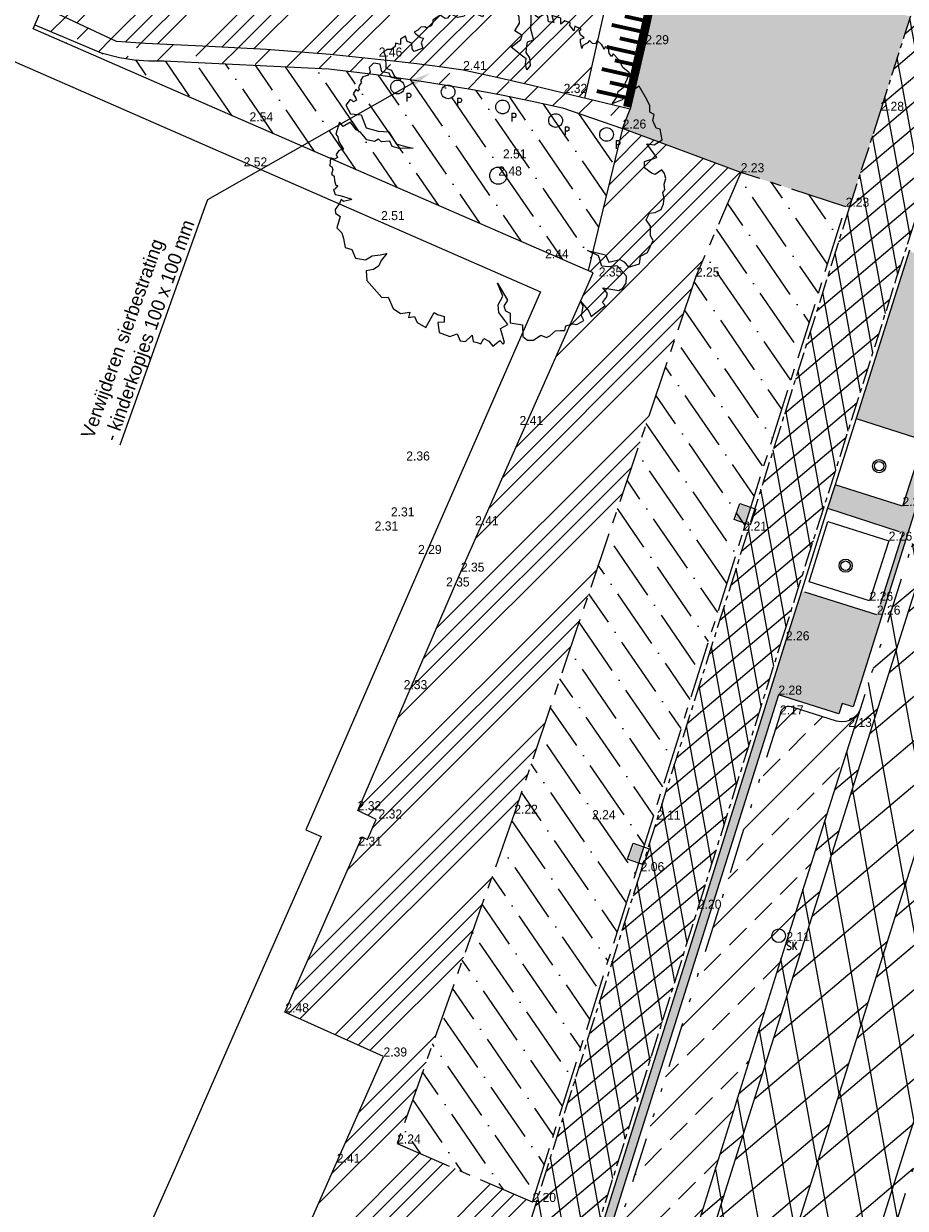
# Model space of a CAD drawing. Header units: metres. Extents: x 136326 to 137932, y 453212 to 454725.
# Tile 81 of 92: x 136740 to 136763, y 454359 to 454390. Entities that reach past the tile are written whole.
import ezdxf
from ezdxf import colors
from ezdxf.entities.mleader import LeaderData, LeaderLine
from ezdxf.math import Vec2, Vec3

# ---------------------------------------------------------------- set-up
doc = ezdxf.new("R2010")
doc.units = ezdxf.units.M
for name, pattern in [('CENTER__G5', [2.4, 1.5, -0.3, 0.3, -0.3]), ('CENTERX2', [101.6, 63.5, -12.7, 12.7, -12.7]), ('DIVIDE__G5', [3.75, 1.5, -0.75, 0, -0.75, 0, -0.75]), ('XX-HIDDEN', [4, 2, -2])]:
    doc.linetypes.add(name, pattern=pattern)
doc.layers.add('-DR-alg-hulplijnen hartlijn asfalt nieuwe fietsstraat', color=7, linetype='Continuous', true_color=0xad72b6, plot=False)
doc.layers.add('-DR-alg-hulplijnen kantverharding asfalt nieuwe fietsstraat', color=7, linetype='Continuous', true_color=0xff9429, plot=False)
for name, color, linetype in [('-DR-alg-projectgrens 1-200', 3, 'PROJECTGRENS_1-200'), ('-DR-bs-txt-hoogtemaat', 253, 'Continuous'), ('-DR-nw-vh-scheiding erfgrens en bebouwing', 3, 'Continuous'), ('-DR-nw-vh-scheiding verhardingen', 1, 'Continuous'), ('-DR-v-txt', 2, 'Continuous'), ('-DR-v-vh-band 10x20', 5, 'CENTER__G5'), ('-DR-v-vh-band 10x20 gazonband', 5, 'CENTERX2'), ('-DR-v-vh-band 18-20x25', 5, 'DIVIDE__G5'), ('-DR-v-vh-band achterkant band', 1, 'Continuous'), ('-DR-v-vh-kantverharding', 4, 'Continuous')]:
    doc.layers.add(name, color=color, linetype=linetype)
for name, color, linetype, lineweight in [('-DR-bs-boom', 253, 'Continuous', 13), ('-DR-nw-mk-taludmarkering', 252, 'Continuous', 0), ('-DR-v-gr-gras', 72, 'Continuous', 9), ('-DR-v-inr-wegbebakening-diamantkoppaal beton', 252, 'Continuous', 0), ('-DR-v-vh-arc-asfalt opbreken', 252, 'Continuous', 9), ('-DR-v-vh-arc-asfalt opbreken middengeleiders', 252, 'Continuous', 9), ('-DR-v-vh-arc-bss grijs keiformaat', 252, 'Continuous', 9), ('-DR-v-vh-arc-dubbelklinkers', 254, 'Continuous', 9), ('-DR-v-vh-arc-kinderkopjes 100x100 mm', 252, 'Continuous', 9), ('-DR-v-vh-arc-sbs df bruinrood', 252, 'Continuous', 9), ('B-WE-VH-MATERIAALGRENS-G', 52, 'XX-HIDDEN', 13)]:
    doc.layers.add(name, color=color, linetype=linetype, lineweight=lineweight)
for name, color, linetype, lineweight, true_color in [('-DR-v-vh-arc-asfalt fietspad', 7, 'Continuous', 9, 0xdfbfc7), ('B-ME-IE-MEUBILAIR_AFVALBAK-S', 1, 'Continuous', 0, 0xff0000), ('B-ME-IE-MEUBILAIR_STRAATKOLK-S', 1, 'Continuous', 0, 0xff0000), ('B-ME-IE-MEUBILAIR_TROTTOIRKOLK-S', 1, 'Continuous', 0, 0xff0000)]:
    doc.layers.add(name, color=color, linetype=linetype, lineweight=lineweight, true_color=true_color)
doc.styles.add('18_100', font='romans', dxfattribs={"width": 0.8, "height": 0.18})
doc.styles.add('18_200', font='romans', dxfattribs={"width": 0.8, "height": 0.36})
doc.styles.add('CE', font='txt', dxfattribs={"height": 1.8})
doc.styles.add('Drong', font='txt', dxfattribs={"height": 1.8})
doc.linetypes.add('PROJECTGRENS_1-200', pattern='A,0.32,-0.13,[133,ltypeshp.shx,S=0.13,R=0,X=-0.13,Y=0],-0.13,1.27', length=1.85)

# ---------------------------------------------------------------- blocks, each defined once
blk = doc.blocks.new('*U58')
at = {"layer": '-DR-nw-mk-taludmarkering', "flags": 128}
for points, const_width in [([(-0.098, 0.022), (-1.037, -4.156)], 0.2), ([(-0.697, 0.003), (-0.228, -0.102)], 0.1), ([(-1.043, -0.227), (-0.294, -0.395)], 0.1), ([(-0.829, -0.582), (-0.36, -0.688)], 0.1), ([(-1.175, -0.812), (-0.426, -0.981)], 0.1), ([(-0.961, -1.168), (-0.491, -1.273)], 0.1), ([(-1.306, -1.397), (-0.557, -1.566)], 0.1), ([(-1.092, -1.753), (-0.623, -1.859)], 0.1), ([(-1.438, -1.983), (-0.689, -2.151)], 0.1), ([(-1.224, -2.338), (-0.755, -2.444)], 0.1), ([(-1.57, -2.568), (-0.821, -2.737)], 0.1), ([(-1.701, -3.153), (-0.952, -3.322)], 0.1), ([(-1.356, -2.924), (-0.886, -3.029)], 0.1), ([(-1.833, -3.739), (-1.084, -3.907)], 0.1), ([(-1.487, -3.509), (-1.018, -3.615)], 0.1)]:
    blk.add_lwpolyline(points, dxfattribs=dict(at, const_width=const_width))
at = {"layer": '-DR-nw-vh-scheiding verhardingen', "linetype": 'ByBlock', "flags": 128}
for points in [[(-1.198, 0.348), (-2.159, -3.925)], [(0, 0), (-0.94, -4.178)]]:
    blk.add_lwpolyline(points, dxfattribs=at)
blk = doc.blocks.new('STRAATKOLK')
blk.add_ellipse((0, 0), major_axis=(-0.127, 0.127), ratio=1, start_param=3.926991, end_param=10.210176)
at = {"style": '18_100', "width": 0.8}
blk.add_text('SK', height=0.216, dxfattribs=at).set_placement((0.193, -0.375))
at = {"style": '18_200', "width": 0.8}
blk.add_attdef('HOOGTE', (0.29, 0.211), '', height=0.25, dxfattribs=at)
blk = doc.blocks.new('trottoirkolk')
blk.add_hatch(color=256).paths.add_polyline_path([(0.03, 0.15), (0.03, 0.42), (0.42, 0.42), (0.42, 0.15)])
blk.add_lwpolyline([(0, 0), (0, 0.45), (0.45, 0.45), (0.45, 0)], close=True)
blk = doc.blocks.new('afvalbak')
for radius in [0.175, 0.125]:
    blk.add_circle((0, 0), radius)
at = {"style": '18_200', "width": 0.8}
blk.add_attdef('HOOGTE', (0.236, 0.194), '', height=0.25, dxfattribs=at)
blk = doc.blocks.new('PAAL')
blk.add_ellipse((0, 0), major_axis=(-0.181, 0), ratio=1, start_param=3.926991, end_param=10.210176)
at = {"style": '18_200', "width": 0.8}
blk.add_text('P', height=0.218, dxfattribs=at).set_placement((0.219, -0.382))
blk.add_attdef('HOOGTE', (0.236, 0.203), '', height=0.25, dxfattribs=at)
blk = doc.blocks.new('Boom bestaand 1')
blk.add_lwpolyline([(-0.0612, 0.3923), (-0.0736, 0.4117), (-0.087, 0.4225), (-0.0926, 0.4415), (-0.1106, 0.4615), (-0.1242, 0.4751), (-0.1453, 0.464), (-0.1728, 0.4611), (-0.1945, 0.4533), (-0.1892, 0.4456), (-0.2017, 0.4432), (-0.2068, 0.4444), (-0.2172, 0.4471), (-0.2235, 0.4396), (-0.2169, 0.4339), (-0.2271, 0.4339), (-0.2331, 0.433), (-0.2499, 0.4257), (-0.2427, 0.4167), (-0.2476, 0.4092), (-0.2589, 0.4043), (-0.2544, 0.3953), (-0.2533, 0.3814), (-0.2458, 0.3746), (-0.266, 0.3788), (-0.2728, 0.3822), (-0.2717, 0.3934), (-0.2848, 0.3874), (-0.2965, 0.3882), (-0.2987, 0.3953), (-0.3145, 0.3822), (-0.3029, 0.3735), (-0.3141, 0.372), (-0.3232, 0.3686), (-0.3277, 0.3731), (-0.3404, 0.3607), (-0.3359, 0.3465), (-0.3526, 0.3537), (-0.3703, 0.3325), (-0.3491, 0.329), (-0.3569, 0.3156), (-0.371, 0.3198), (-0.3837, 0.3191), (-0.3802, 0.2951), (-0.3781, 0.2944), (-0.3887, 0.2873), (-0.4014, 0.2902), (-0.4056, 0.2803), (-0.3837, 0.2704), (-0.359, 0.2591), (-0.3251, 0.2535), (-0.3272, 0.2337), (-0.318, 0.228), (-0.3011, 0.2189), (-0.282, 0.2224), (-0.2608, 0.2153), (-0.2523, 0.2012), (-0.27, 0.204), (-0.2834, 0.2118), (-0.2947, 0.2047), (-0.3322, 0.185), (-0.3413, 0.2203), (-0.3505, 0.2287), (-0.3724, 0.2146), (-0.388, 0.2358), (-0.4042, 0.2415), (-0.4226, 0.2415), (-0.4315, 0.2467), (-0.4416, 0.2292), (-0.4325, 0.2224), (-0.436, 0.2111), (-0.4423, 0.2083), (-0.453, 0.2067), (-0.4613, 0.1921), (-0.4572, 0.18), (-0.4671, 0.1702), (-0.4727, 0.1652), (-0.4473, 0.144), (-0.4565, 0.1356), (-0.4706, 0.132), (-0.484, 0.1398), (-0.4883, 0.1172), (-0.4847, 0.1158), (-0.4748, 0.1137), (-0.477, 0.101), (-0.4713, 0.0946), (-0.4748, 0.0748), (-0.4932, 0.0607), (-0.4854, 0.0473), (-0.4875, 0.0402), (-0.5017, 0.0304), (-0.4974, 0.0049), (-0.4897, 0.0021), (-0.4832, -0.006), (-0.4832, -0.0211), (-0.4886, -0.0247), (-0.4921, -0.0353), (-0.4877, -0.0469), (-0.4868, -0.0593), (-0.4797, -0.0567), (-0.4646, -0.0487), (-0.4592, -0.0416), (-0.4495, -0.0531), (-0.4326, -0.0549), (-0.4342, -0.0824), (-0.4439, -0.0844), (-0.4591, -0.0789), (-0.4694, -0.0898), (-0.4853, -0.0874), (-0.4835, -0.1044), (-0.469, -0.1108), (-0.4787, -0.1222), (-0.4698, -0.128), (-0.4666, -0.142), (-0.4712, -0.1535), (-0.4673, -0.1649), (-0.4544, -0.1649), (-0.422, -0.1781), (-0.41, -0.1658), (-0.3893, -0.1644), (-0.3736, -0.1512), (-0.391, -0.1753), (-0.4052, -0.1753), (-0.417, -0.1934), (-0.4393, -0.1893), (-0.4502, -0.206), (-0.443, -0.2225), (-0.4293, -0.2254), (-0.424, -0.2366), (-0.4254, -0.251), (-0.4188, -0.2613), (-0.4123, -0.2603), (-0.4066, -0.2696), (-0.4013, -0.2747), (-0.3966, -0.2735), (-0.3925, -0.2806), (-0.3993, -0.2847), (-0.3905, -0.2962), (-0.3764, -0.2947), (-0.3703, -0.2952), (-0.369, -0.3047), (-0.3739, -0.3072), (-0.379, -0.3111), (-0.3686, -0.3301), (-0.3402, -0.3274), (-0.325, -0.2991), (-0.284, -0.3012), (-0.2611, -0.2728), (-0.2463, -0.245), (-0.2054, -0.239), (-0.1868, -0.2166), (-0.1743, -0.1981), (-0.1896, -0.2363), (-0.2027, -0.2526), (-0.2201, -0.2532), (-0.2283, -0.2756), (-0.2392, -0.281), (-0.237, -0.2947), (-0.2507, -0.3132), (-0.2791, -0.3219), (-0.2898, -0.3304), (-0.3173, -0.3368), (-0.3146, -0.3612), (-0.3304, -0.3661), (-0.3025, -0.3907), (-0.2927, -0.3885), (-0.278, -0.3918), (-0.2529, -0.3874), (-0.2548, -0.4016), (-0.2471, -0.4137), (-0.2373, -0.413), (-0.2359, -0.4235), (-0.244, -0.4329), (-0.2234, -0.4441), (-0.2184, -0.4397), (-0.2103, -0.44), (-0.1991, -0.4488), (-0.19, -0.4441), (-0.1778, -0.4485), (-0.164, -0.4505), (-0.1606, -0.4451), (-0.1549, -0.4573), (-0.1555, -0.4613), (-0.14, -0.4627), (-0.1312, -0.4505), (-0.1096, -0.4259), (-0.1073, -0.4238), (-0.1116, -0.4488), (-0.1194, -0.4525), (-0.1103, -0.462), (-0.0992, -0.4807), (-0.089, -0.4841), (-0.0747, -0.4752), (-0.0482, -0.4977), (-0.0278, -0.4895), (-0.0108, -0.4916), (0.0157, -0.4977), (0.0286, -0.4827), (0.0558, -0.482), (0.072, -0.457), (0.069, -0.4349), (0.0757, -0.4119), (0.0796, -0.3924), (0.0927, -0.4156), (0.1039, -0.4278), (0.1075, -0.4466), (0.1025, -0.468), (0.1299, -0.4785), (0.1933, -0.4575), (0.2001, -0.44), (0.2363, -0.4392), (0.2587, -0.4253), (0.2652, -0.3991), (0.2784, -0.4081), (0.2832, -0.3913), (0.3018, -0.3913), (0.3264, -0.3733), (0.2952, -0.3338), (0.3048, -0.3266), (0.3174, -0.3112), (0.333, -0.3182), (0.3264, -0.335), (0.3552, -0.3436), (0.3781, -0.3189), (0.3793, -0.296), (0.4017, -0.296), (0.4096, -0.2826), (0.4002, -0.2572), (0.4186, -0.2622), (0.4261, -0.2522), (0.4345, -0.2443), (0.4231, -0.2298), (0.4365, -0.2194), (0.4544, -0.2139), (0.448, -0.1886), (0.4609, -0.1841), (0.4584, -0.1786), (0.4161, -0.1731), (0.4136, -0.1478), (0.3708, -0.1582), (0.3489, -0.1512), (0.3315, -0.1289), (0.2902, -0.1279), (0.3474, -0.1209), (0.3593, -0.1378), (0.3737, -0.1384), (0.3856, -0.1284), (0.4119, -0.1403), (0.4319, -0.109), (0.4632, -0.1221), (0.4795, -0.1133), (0.4858, -0.0977), (0.4808, -0.0718), (0.4943, -0.0594), (0.4931, -0.0482), (0.4862, -0.0269), (0.4918, -0.0131), (0.4962, -0.0015), (0.4851, 0.0073), (0.4884, 0.0283), (0.494, 0.0383), (0.4918, 0.0615), (0.4763, 0.0609), (0.4531, 0.0758), (0.4365, 0.0758), (0.4719, 0.0863), (0.489, 0.0863), (0.4862, 0.0979), (0.4761, 0.1368), (0.4651, 0.1329), (0.455, 0.15), (0.4464, 0.1571), (0.4261, 0.1516), (0.4511, 0.1914), (0.4495, 0.2054), (0.4402, 0.2194), (0.4215, 0.2288), (0.3832, 0.2155), (0.3754, 0.1921), (0.3661, 0.1742), (0.3341, 0.1773), (0.3068, 0.1532), (0.3395, 0.1968), (0.3637, 0.1976), (0.3692, 0.2304), (0.3801, 0.2397), (0.3996, 0.2444), (0.4034, 0.279), (0.3842, 0.2903), (0.3824, 0.313), (0.3563, 0.3433), (0.3406, 0.3414), (0.3141, 0.3521), (0.2925, 0.3482), (0.2787, 0.3649), (0.2826, 0.3806), (0.2817, 0.4012), (0.2696, 0.4131), (0.256, 0.4212), (0.2376, 0.4248), (0.2327, 0.4339), (0.2168, 0.4384), (0.2036, 0.45), (0.1887, 0.4518), (0.1757, 0.4483), (0.1806, 0.4248), (0.1727, 0.4169), (0.1492, 0.4041), (0.1325, 0.412), (0.1367, 0.4496), (0.0873, 0.4385), (0.0991, 0.4571), (0.0942, 0.4846), (0.0638, 0.4915), (0.0559, 0.4826), (0.0314, 0.4826), (0.0166, 0.4925), (0.0058, 0.4836), (-0.0114, 0.491), (-0.0324, 0.4905), (-0.0772, 0.485), (-0.0717, 0.4517), (-0.0599, 0.4236), (-0.0612, 0.3923)])
blk.add_circle((0, 0), 0.0251)

msp = doc.modelspace()

# ---------------------------------------------------------------- hatches: boundary and pattern name
at = {"layer": '-DR-v-gr-gras'}
h = msp.add_hatch(dxfattribs=at)
h.set_pattern_fill('ANSI36', color=256, scale=0.2, angle=79.41894637)
h.paths.add_polyline_path([(136754.105, 454388.142), (136753.295, 454388.318), (136752.483, 454388.481), (136751.669, 454388.633), (136750.42, 454388.842), (136749.166, 454389.023), (136747.909, 454389.176), (136743.534, 454389.388), (136743.14, 454389.386), (136742.748, 454389.415), (136742.359, 454389.476), (136741.873, 454389.598), (136740.117, 454390.34), (136740.072, 454390.236), (136745.23, 454387.978), (136754.784, 454383.826), (136755.695, 454387.589)])
h = msp.add_hatch(dxfattribs=at)
h.set_pattern_fill('ANSI36', color=256, scale=0.2, angle=79.41894637)
h.paths.add_polyline_path([(136758.899, 454376.931), (136761.607, 454385.514), (136758.824, 454386.428), (136757.637, 454383.664), (136752.823, 454369.423), (136749.718, 454360.679), (136753.305, 454359.126), (136756.072, 454367.948)])
at = {"layer": '-DR-v-vh-arc-asfalt fietspad', "transparency": 33554687}
h = msp.add_hatch(dxfattribs=at)
h.set_pattern_fill('AVH-ASFALT', color=256, scale=0.51, angle=90, pattern_type=2)
h.set_pattern_definition([(220.33562535, (0, 0), (0.3301045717, -0.388755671), []), (280.33562535, (0, 0), (0.5017245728, 0.0915011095), [])])
h.paths.add_polyline_path([(136753.541, 454353.722), (136754.932, 454358.149), (136757.689, 454366.902), (136759.922, 454374.052), (136762.949, 454383.603), (136763.248, 454384.523), (136764.294, 454387.873), (136765.035, 454390.182), (136766.246, 454394), (136767.133, 454396.794), (136768.954, 454402.555), (136773.515, 454417.003), (136778.006, 454431.259), (136778.724, 454433.389), (136780.691, 454439.65), (136779.024, 454440.176), (136778.994, 454440.082), (136778.041, 454437.014), (136777.07, 454434.078), (136776.863, 454433.398), (136775.867, 454430.293), (136775.659, 454429.635), (136773.713, 454423.434), (136769.461, 454409.947), (136765.738, 454398.228), (136763.321, 454390.572), (136762.528, 454388.058), (136761.709, 454385.519), (136759.005, 454376.893), (136756.173, 454367.897), (136753.39, 454359.077), (136746.001, 454335.658), (136743.005, 454326.103), (136742.807, 454325.459), (136742.646, 454324.805), (136742.524, 454324.143), (136742.476, 454323.798), (136742.438, 454323.451), (136742.411, 454323.104), (136742.448, 454322.644), (136742.681, 454319.707), (136742.694, 454319.188), (136742.694, 454318.67), (136742.681, 454318.151), (136742.654, 454317.633), (136742.615, 454317.116), (136742.477, 454315.918), (136742.471, 454315.919), (136742.305, 454314.941), (136742.063, 454313.869), (136741.764, 454312.811), (136741.521, 454312.096), (136743.136, 454311.546), (136743.383, 454312.385), (136743.763, 454313.728), (136743.905, 454314.251), (136744.028, 454314.779), (136744.134, 454315.31), (136744.306, 454316.298), (136744.421, 454317.563), (136744.44, 454317.817), (136744.455, 454318.071), (136744.467, 454318.326), (136744.436, 454319.333), (136744.402, 454320.341), (136744.365, 454321.348), (136744.338, 454322.016), (136744.31, 454322.685), (136744.28, 454323.353), (136744.284, 454323.682), (136744.306, 454324.011), (136744.346, 454324.338), (136744.407, 454324.674), (136744.487, 454325.006), (136744.587, 454325.332), (136748.034, 454336.281)])
at = {"layer": '-DR-v-vh-arc-asfalt opbreken'}
h = msp.add_hatch(dxfattribs=at)
h.set_pattern_fill('AVH-ASFALT_LAAG1-D', color=256, scale=30, angle=90, pattern_type=2)
h.set_pattern_definition([(220.33562535, (0, 0), (0.5825374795, -0.6860394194), []), (280.33562535, (0, 0), (0.885396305, 0.1614725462), [])])
edge = h.paths.add_edge_path()
edge.add_line((136770.545, 454397.834), (136770.149, 454397.959))
edge.add_line((136770.149, 454397.959), (136769.523, 454395.971))
edge.add_line((136769.523, 454395.971), (136767.546, 454389.831))
edge.add_line((136767.546, 454389.831), (136765.437, 454383.135))
edge.add_line((136765.437, 454383.135), (136764.993, 454381.745))
edge.add_line((136764.993, 454381.745), (136761.967, 454372.117))
edge.add_line((136761.967, 454372.117), (136761.967, 454372.116))
edge.add_line((136761.967, 454372.116), (136760.035, 454366.045))
edge.add_line((136760.035, 454366.045), (136756.942, 454356.149))
edge.add_line((136756.942, 454356.149), (136746.648, 454323.458))
edge.add_line((136746.648, 454323.458), (136746.94, 454323.357))
edge.add_arc((132463.741, 455704.591), 4500.4, 342.126672, 342.475503)
edge.add_line((136755.27, 454349.46), (136770.545, 454397.834))
edge = h.paths.add_edge_path()
edge.add_line((136774.881, 454396.472), (136772.548, 454397.205))
edge.add_line((136772.548, 454397.205), (136757.272, 454348.827))
edge.add_arc((132463.741, 455704.591), 4502.5, 342.129926, 342.475503, ccw=False)
edge.add_line((136749.017, 454322.956), (136751.47, 454322.165))
edge.add_line((136751.47, 454322.165), (136753.209, 454327.695))
edge.add_line((136753.209, 454327.695), (136764.4, 454363.196))
edge.add_line((136764.4, 454363.196), (136766.738, 454370.66))
edge.add_line((136766.738, 454370.66), (136771.102, 454384.558))
edge.add_line((136771.102, 454384.558), (136773.559, 454392.315))
edge.add_line((136773.559, 454392.315), (136774.881, 454396.472))
h.paths.add_polyline_path([(136773.151, 454399.112), (136775.487, 454398.379), (136778.093, 454406.577), (136781.805, 454418.333), (136785.308, 454429.373), (136780.56, 454430.88), (136776.152, 454416.917), (136771.323, 454401.688), (136770.749, 454399.866), (136771.147, 454399.742), (136774.961, 454411.82), (136776.964, 454411.188)])
h = msp.add_hatch(dxfattribs=at)
h.set_pattern_fill('AVH-ASFALT_LAAG1-D', color=256, scale=30, angle=90, pattern_type=2)
h.set_pattern_definition([(220.335625, (136419.718, 453326.2367), (0.5825375, -0.6860394), []), (280.335625, (136419.718, 453326.2367), (0.8853963, 0.16147255), [])])
edge = h.paths.add_edge_path()
edge.add_line((136772.548, 454397.205), (136770.545, 454397.834))
edge.add_line((136770.545, 454397.834), (136755.27, 454349.46))
edge.add_arc((132463.741, 455704.591), 4500.4, 342.283906, 342.475503, ccw=False)
edge.add_line((136750.714, 454335.116), (136752.715, 454334.477))
edge.add_arc((132463.741, 455704.591), 4502.5, 342.283906, 342.475503)
edge.add_line((136757.272, 454348.827), (136772.548, 454397.205))
at = {"layer": '-DR-v-vh-arc-asfalt opbreken middengeleiders'}
h = msp.add_hatch(color=256, dxfattribs=at)
h.dxf.hatch_style = 1
h.paths.add_polyline_path([(136761.882, 454379.904), (136763.681, 454379.333), (136763.113, 454377.577), (136761.326, 454378.148), (136761.125, 454377.527), (136763.118, 454376.876), (136762.434, 454374.7), (136760.436, 454375.325), (136760.022, 454374.019), (136759.594, 454372.65), (136759.824, 454372.578), (136761.429, 454372.073), (136761.517, 454372.35), (136761.801, 454372.255), (136764.809, 454381.804), (136765.264, 454383.189), (136765.153, 454383.224), (136764.967, 454383.28), (136763.294, 454384.364)])
h = msp.add_hatch(color=256, dxfattribs=at)
h.dxf.hatch_style = 1
h.paths.add_polyline_path([(136744.566, 454321.349), (136744.649, 454320.344), (136744.682, 454319.337), (136744.665, 454318.329), (136744.653, 454318.074), (136744.638, 454317.82), (136744.619, 454317.566), (136744.939, 454317.525), (136745.442, 454317.357), (136745.727, 454317.261), (136747.441, 454322.639), (136747.168, 454322.737), (136747.251, 454323.017), (136744.502, 454323.967), (136748.342, 454336.178), (136754.852, 454356.779), (136758.06, 454366.951), (136759.824, 454372.578), (136759.594, 454372.65), (136757.776, 454366.828), (136754.632, 454356.859), (136748.122, 454336.279), (136744.678, 454325.292), (136744.576, 454324.975), (136744.495, 454324.652), (136744.435, 454324.324), (136744.397, 454323.996), (136744.38, 454323.667), (136744.384, 454323.337), (136744.48, 454323.324)])
at = {"layer": '-DR-v-vh-arc-bss grijs keiformaat'}
h = msp.add_hatch(dxfattribs=at)
h.set_pattern_fill('ANSI33', color=256, scale=0.2)
h.paths.add_polyline_path([(136756.942, 454356.149), (136760.035, 454366.045), (136761.99, 454372.19), (136761.931, 454372.077), (136761.843, 454371.98), (136761.734, 454371.909), (136761.614, 454371.869), (136761.488, 454371.859), (136761.364, 454371.88), (136760.224, 454372.239), (136760.17, 454372.261), (136760.111, 454372.269), (136760.053, 454372.263), (136759.998, 454372.243), (136759.948, 454372.21), (136759.908, 454372.166), (136759.88, 454372.113), (136759.866, 454372.055), (136758.241, 454366.911), (136755.034, 454356.739), (136748.512, 454336.073), (136744.854, 454324.35), (136744.836, 454324.293), (136744.832, 454324.234), (136744.842, 454324.176), (136744.866, 454324.121), (136744.897, 454324.078), (136744.937, 454324.043), (136744.983, 454324.017), (136745.034, 454324.001), (136746.641, 454323.46), (136749.992, 454334.076)])
at = {"layer": '-DR-v-vh-arc-dubbelklinkers'}
h = msp.add_hatch(color=256, dxfattribs=at)
h.dxf.hatch_style = 1
h.paths.add_polyline_path([(136759.567, 454391.612), (136756.843, 454392.323), (136756.296, 454389.824), (136755.894, 454388.104), (136755.695, 454387.589), (136758.824, 454386.428), (136761.607, 454385.514), (136761.698, 454385.484), (136761.709, 454385.519), (136762.528, 454388.058), (136763.321, 454390.572), (136763.236, 454390.582)])
at = {"layer": '-DR-v-vh-arc-kinderkopjes 100x100 mm'}
h = msp.add_hatch(dxfattribs=at)
h.set_pattern_fill('ANSI33', color=256, scale=0.2)
h.paths.add_polyline_path([(136749.622, 454389.378), (136747.939, 454389.551), (136746.252, 454389.684), (136744.563, 454389.777), (136743.045, 454389.843), (136742.278, 454389.902), (136740.322, 454390.816), (136740.117, 454390.34), (136741.873, 454389.598), (136742.359, 454389.476), (136742.748, 454389.415), (136743.14, 454389.386), (136743.534, 454389.388), (136747.909, 454389.176), (136749.166, 454389.023), (136750.42, 454388.842), (136751.669, 454388.633), (136752.483, 454388.481), (136753.295, 454388.318), (136754.105, 454388.142), (136755.695, 454387.589), (136755.894, 454388.104), (136754.13, 454388.533), (136753.255, 454388.743), (136752.362, 454388.948), (136751.467, 454389.142), (136750.853, 454389.226), (136750.238, 454389.305)])
at = {"layer": '-DR-v-vh-arc-sbs df bruinrood'}
h = msp.add_hatch(dxfattribs=at)
h.set_pattern_fill('ANSI34', color=256, scale=0.1)
h.paths.add_polyline_path([(136753.9, 454392.591), (136752.767, 454392.828), (136751.629, 454393.043), (136750.639, 454393.212), (136749.646, 454393.364), (136748.651, 454393.499), (136748.081, 454393.53), (136747.512, 454393.571), (136746.944, 454393.621), (136745.706, 454393.764), (136744.474, 454393.951), (136743.25, 454394.184), (136742.012, 454394.738), (136740.322, 454390.816), (136742.278, 454389.902), (136743.045, 454389.843), (136744.563, 454389.777), (136746.252, 454389.684), (136747.939, 454389.551), (136749.622, 454389.378), (136750.238, 454389.305), (136750.853, 454389.226), (136751.467, 454389.142), (136752.362, 454388.948), (136753.255, 454388.743), (136754.13, 454388.533), (136754.684, 454388.398), (136755.542, 454392.215)])
h = msp.add_hatch(dxfattribs=at)
h.set_pattern_fill('ANSI34', color=256, scale=0.1)
h.paths.add_polyline_path([(136752.823, 454369.423), (136757.637, 454383.664), (136758.824, 454386.428), (136755.695, 454387.589), (136754.784, 454383.826), (136754.918, 454383.768), (136751.407, 454375.838), (136748.672, 454369.513), (136749.16, 454369.27), (136748.93, 454368.74), (136748.79, 454368.81), (136746.738, 454364.164), (136749.357, 454362.983), (136746.901, 454357.424), (136748.406, 454356.884), (136749.022, 454358.598), (136752.658, 454357.072), (136752.748, 454357.043), (136753.39, 454359.077), (136753.305, 454359.126), (136749.718, 454360.679)])

# ---------------------------------------------------------------- linework, layer by layer
at = {"layer": '-DR-alg-hulplijnen hartlijn asfalt nieuwe fietsstraat'}
msp.add_lwpolyline([(136781.314, 454424.963), (136757.272, 454348.827, -0.010389), (136697.245, 454171.637), (136619.145, 453955.95), (136588.279, 453870.709), (136579.713, 453847.052, 0.004102), (136571.537, 453823.883, -0.004267), (136562.996, 453799.701), (136431.623, 453437.641, 0.002152), (136391.004, 453324.177), (136379.088, 453290.434), (136365.735, 453256.179), (136360.793, 453242.184)], format="xyb", dxfattribs=at)
at = {"layer": '-DR-alg-hulplijnen kantverharding asfalt nieuwe fietsstraat'}
for points in [[(136782.187, 454454.718), (136782.781, 454444.488, -0.091214), (136782.11, 454439.102), (136781.823, 454438.194), (136779.415, 454430.566), (136779.372, 454430.431, 0.080612), (136779.141, 454428.846), (136779.165, 454427.314, -0.080612), (136778.934, 454425.729), (136779.311, 454425.596), (136755.27, 454349.46, -0.010389), (136695.271, 454172.352)], [(136795.319, 454446.893, -0.11334), (136791.441, 454440.346), (136791.377, 454440.278, 0.112567), (136788.005, 454434.524), (136786.047, 454428.323, -0.080612), (136785.326, 454426.893), (136784.418, 454425.641, 0.080611), (136783.698, 454424.211), (136783.316, 454424.331), (136759.275, 454348.195, -0.010389), (136699.22, 454170.922)]]:
    msp.add_lwpolyline(points, format="xyb", dxfattribs=at)
at = {"layer": '-DR-alg-projectgrens 1-200', "flags": 128}
msp.add_lwpolyline([(136672.431, 453896.561), (136667.194, 453897.489), (136645.076, 453905.171), (136624.477, 453912.593), (136625.184, 453914.831), (136624.39, 453916.757), (136621.163, 453919.31), (136624.07, 453927.399), (136623.281, 453929.136), (136623.21, 453929.192), (136624.085, 453931.643), (136629.304, 453946.51), (136630.541, 453950.147), (136638.492, 453971.96), (136644.073, 453987.263), (136644.824, 453989.705), (136651.204, 454007.423), (136658.506, 454027.642), (136665.47, 454047.006), (136669.496, 454058.357), (136675.354, 454074.419), (136676.258, 454077.094), (136678.747, 454083.756), (136682.526, 454094.171), (136686.101, 454103.639), (136687.039, 454106.475), (136697.795, 454137.242), (136697.717, 454137.253), (136705.555, 454159.78), (136713.078, 454181.729), (136719.605, 454200.719), (136727.498, 454223.752), (136730.581, 454232.718), (136734.46, 454243.959), (136738.033, 454254.306), (136742.183, 454266.266), (136750.568, 454290.842), (136760.393, 454319.456), (136770.666, 454349.328), (136772.713, 454355.238), (136774.612, 454360.473), (136776.998, 454367), (136784.306, 454387.208), (136790.339, 454404.083), (136797.311, 454423.36), (136807.058, 454450.093), (136800.646, 454453.198), (136785.078, 454462.694), (136769.745, 454470.235), (136763.463, 454464.393), (136767.222, 454456.488), (136768.447, 454452.902), (136769.612, 454448.539), (136767.19, 454443.604), (136763.98, 454431.785), (136763.498, 454430.807), (136764.785, 454430.222), (136759.65, 454419.865), (136760.207, 454419.614), (136758.305, 454415.755), (136757.433, 454413.928), (136755.514, 454410.037), (136754.993, 454410.292), (136749.872, 454399.962), (136748.616, 454400.585), (136748.548, 454400.448), (136744.287, 454402.547), (136738.76, 454389.718), (136744.829, 454387.062), (136753.517, 454383.259), (136750.445, 454376.232), (136747.3, 454368.999), (136747.702, 454368.821), (136745.421, 454363.658), (136743.771, 454359.882), (136741.474, 454354.715), (136741.107, 454354.878), (136737.945, 454347.853), (136734.86, 454340.776), (136727.193, 454344.181), (136720.397, 454330.285), (136716.705, 454321.73), (136725.346, 454317.886), (136722.199, 454310.807), (136718.145, 454301.488), (136714.131, 454292.713), (136709.748, 454294.641), (136707.09, 454288.607), (136709.573, 454287.506), (136709.53, 454287.41), (136709.617, 454287.371), (136709.424, 454286.945), (136712.118, 454285.768), (136724.405, 454280.406), (136724.395, 454280.372), (136724.56, 454280.301), (136719.327, 454264.621), (136718.554, 454264.279), (136712.149, 454267.043), (136705.337, 454251.495), (136713.155, 454248.122), (136713.63, 454247.107), (136703.363, 454216.017), (136702.53, 454215.665), (136698.406, 454217.526), (136692.762, 454204.705), (136698.169, 454202.287), (136696.085, 454197.547), (136697.116, 454197.066), (136693.34, 454185.771), (136691.21, 454179.799), (136691.154, 454179.818), (136689.257, 454174.47), (136688.677, 454172.922), (136686.645, 454167.859), (136686.793, 454167.806), (136683.499, 454158.729), (136679.62, 454148.161), (136677.544, 454142.392), (136675.601, 454137.021), (136671.76, 454126.401), (136667.085, 454113.483), (136666.31, 454113.053), (136658.978, 454114.558), (136655.858, 454098.89), (136661.092, 454097.825), (136661.269, 454097.519), (136621.35, 453987.863), (136615.212, 453990.581), (136612.094, 453983.671), (136608.8, 453985.139), (136606.115, 453979.27), (136610.368, 453977.386), (136616.099, 453974.911), (136616.418, 453974.217), (136608.394, 453952.136), (136599.91, 453929.479), (136596.333, 453930.847), (136596.703, 453931.801), (136592.691, 453933.357), (136592.582, 453933.111), (136587.167, 453935.208), (136587.113, 453935.101), (136586.908, 453935.2), (136584.73, 453936.252), (136573.42, 453911.897), (136576.906, 453910.227), (136577.755, 453910.817), (136581.71, 453908.923), (136581.78, 453907.891), (136588.355, 453904.743), (136581.357, 453890.288), (136584.408, 453889.218), (136581.92, 453882.301), (136582.601, 453881.581), (136581.142, 453877.478), (136580.13, 453877.281), (136578.301, 453872.104), (136578.986, 453871.382), (136577.526, 453867.309), (136576.539, 453867.19), (136574.654, 453861.99), (136575.357, 453861.219), (136573.859, 453857.098), (136572.823, 453856.858), (136568.249, 453844.056), (136569.051, 453843.723), (136568.246, 453841.986), (136569.916, 453841.29), (136566.692, 453833.862), (136560.757, 453836.486), (136555.193, 453823.556), (136563.207, 453820.33), (136562.244, 453817.938), (136562.059, 453818.012), (136558.019, 453808.014), (136558.218, 453807.935), (136557.146, 453805.252), (136555.477, 453804.556), (136553.671, 453802.5), (136552.612, 453799.698), (136545.82, 453781.422), (136541.647, 453783.356), (136534.75, 453768.68), (136539.525, 453766.451), (136534.814, 453753.868), (136534.789, 453753.879), (136534.379, 453752.873), (136534.182, 453752.96), (136532.926, 453749.667), (136533.099, 453749.603), (136532.772, 453748.705), (136532.584, 453748.792), (136530.457, 453743.085), (136530.627, 453743.022), (136516.493, 453704.592), (136514.575, 453699.22), (136492.181, 453636.401), (136492.736, 453636.204), (136489.157, 453626.341), (136485.079, 453628.249), (136478.16, 453613.788), (136483.141, 453611.479), (136461.867, 453552.94), (136457.354, 453554.582), (136454.06, 453545.417), (136458.648, 453543.776), (136443.598, 453501.593), (136437.009, 453503.95), (136431.442, 453488.403), (136437.02, 453486.393), (136418.282, 453434.811), (136419.185, 453434.431), (136413.9, 453419.737), (136407.364, 453401.466), (136407.056, 453400.056), (136406.467, 453398.451), (136401.897, 453385.592), (136396.197, 453388.282), (136390.097, 453375.66), (136397.157, 453372.353), (136391.911, 453357.791), (136390.965, 453355.464), (136388.624, 453350.371), (136384.302, 453352.274), (136382.126, 453347.544), (136391.358, 453344.243), (136383.168, 453321.66), (136379.275, 453323.116), (136369.941, 453296.994), (136366.76, 453298.169), (136365.332, 453294.302), (136367.975, 453293.349), (136367.397, 453291.75), (136367.871, 453291.227), (136363.518, 453279.255), (136362.091, 453275.277), (136356.432, 453259.57), (136355.262, 453256.31), (136348.508, 453237.967), (136370.649, 453230.069), (136374.328, 453240.694), (136372.767, 453241.803), (136382.163, 453267.942), (136384.551, 453274.649), (136388.98, 453286.656), (136392.893, 453297.449), (136398.36, 453312.66), (136406.212, 453334.431), (136411.924, 453350.355), (136415.827, 453361.341), (136419.474, 453371.398), (136422.516, 453379.917), (136425.014, 453387.05), (136430.128, 453401.329), (136433.008, 453409.364), (136437.5, 453421.973), (136444.424, 453441.303), (136447.898, 453451.043), (136454.668, 453469.854), (136458.254, 453479.666), (136467.647, 453501.921), (136478.422, 453531.465), (136485.603, 453551.259), (136497.269, 453583.741), (136504.565, 453604), (136511.581, 453623.496), (136513.58, 453629.053), (136518.673, 453642.888), (136519.015, 453643.404), (136522.68, 453653.62), (136522.664, 453653.957), (136523.62, 453656.594), (136528.73, 453670.926), (136534.757, 453688.003), (136543.62, 453712.768), (136551.352, 453734.38), (136563.425, 453767.68), (136566.609, 453776.654), (136569.182, 453777.966), (136577.487, 453774.867), (136583.873, 453792.703), (136575.924, 453795.622), (136575.205, 453797.155), (136576.997, 453801.811), (136581.956, 453815.424), (136586.269, 453827.274), (136591.149, 453840.672), (136596.411, 453855.14), (136603.758, 453874.947), (136606.204, 453881.939), (136608.18, 453887.612), (136608.471, 453887.616), (136610.071, 453888.673), (136612.877, 453896.334), (136616.917, 453896.194), (136618.846, 453897.187), (136619.756, 453899.432), (136644.445, 453890.648), (136649.466, 453889.41), (136663.041, 453887.011), (136671.45, 453886.364), (136675.948, 453886.023), (136676.722, 453896.236)], close=True, dxfattribs=at)
at = {"layer": '-DR-nw-vh-scheiding erfgrens en bebouwing', "flags": 128}
msp.add_lwpolyline([(136746.901, 454357.424), (136749.357, 454362.983), (136746.738, 454364.164), (136748.79, 454368.81), (136748.93, 454368.74), (136749.16, 454369.27), (136748.672, 454369.513), (136751.407, 454375.838), (136754.918, 454383.768), (136745.23, 454387.978), (136740.072, 454390.236), (136744.789, 454401.185)], dxfattribs=at)
at = {"layer": '-DR-v-vh-band 10x20'}
for points in [[(136761.607, 454385.514), (136758.824, 454386.428), (136757.637, 454383.664), (136752.823, 454369.423), (136749.718, 454360.679), (136753.305, 454359.126)], [(136753.305, 454359.126), (136756.072, 454367.948), (136758.899, 454376.931), (136761.607, 454385.514)]]:
    msp.add_lwpolyline(points, dxfattribs=at)
at = {"layer": '-DR-v-vh-band 10x20 gazonband', "ltscale": 0.01}
for points in [[(136744.28, 454323.353), (136744.284, 454323.682), (136744.306, 454324.011), (136744.346, 454324.338), (136744.407, 454324.674), (136744.487, 454325.006), (136744.587, 454325.332), (136748.034, 454336.281), (136753.541, 454353.722), (136754.932, 454358.149), (136757.689, 454366.902), (136759.922, 454374.052), (136762.949, 454383.603), (136763.248, 454384.523), (136764.294, 454387.873), (136765.035, 454390.182), (136766.246, 454394), (136767.133, 454396.794), (136768.954, 454402.555), (136773.515, 454417.003), (136778.006, 454431.259), (136778.724, 454433.389), (136780.681, 454439.617), (136784.841, 454452.801)], [(136779.023, 454440.176), (136778.041, 454437.014), (136777.07, 454434.078), (136776.863, 454433.398), (136775.867, 454430.293), (136775.659, 454429.635), (136773.713, 454423.434), (136769.461, 454409.947), (136765.738, 454398.228), (136763.321, 454390.572), (136762.528, 454388.058), (136761.709, 454385.519), (136759.005, 454376.893), (136756.173, 454367.897), (136753.39, 454359.077), (136746.001, 454335.658), (136743.005, 454326.103), (136742.807, 454325.459), (136742.646, 454324.805), (136742.524, 454324.143), (136742.476, 454323.798), (136742.438, 454323.451), (136742.411, 454323.104), (136742.448, 454322.644)]]:
    msp.add_lwpolyline(points, dxfattribs=at)
at = {"layer": '-DR-v-vh-band 18-20x25', "ltscale": 0.8}
for points in [[(136765.437, 454383.135), (136764.993, 454381.745), (136761.991, 454372.192), (136761.931, 454372.077), (136761.843, 454371.98), (136761.734, 454371.909), (136761.614, 454371.869), (136761.488, 454371.859), (136761.364, 454371.88), (136760.224, 454372.239), (136760.17, 454372.261), (136760.111, 454372.269), (136760.053, 454372.263), (136759.998, 454372.243), (136759.948, 454372.21), (136759.908, 454372.166), (136759.88, 454372.113), (136759.866, 454372.055), (136758.241, 454366.911), (136755.034, 454356.739)], [(136753.209, 454327.695), (136764.4, 454363.196)]]:
    msp.add_lwpolyline(points, dxfattribs=at)
at = {"layer": '-DR-v-vh-band achterkant band'}
for points in [[(136756.843, 454392.323), (136756.296, 454389.824), (136755.894, 454388.104), (136754.13, 454388.533), (136753.255, 454388.743), (136752.362, 454388.948), (136751.467, 454389.142), (136750.853, 454389.226), (136750.238, 454389.305), (136749.622, 454389.378), (136747.939, 454389.551), (136746.252, 454389.684), (136744.563, 454389.777), (136743.045, 454389.843), (136742.278, 454389.902), (136740.322, 454390.816)], [(136767.804, 454391.26), (136767.364, 454389.881), (136767.08, 454389.986), (136764.967, 454383.28), (136765.265, 454383.191), (136764.809, 454381.804), (136761.801, 454372.255), (136761.517, 454372.35), (136761.429, 454372.073), (136759.824, 454372.578), (136758.06, 454366.951), (136754.852, 454356.779)], [(136740.117, 454390.34), (136741.873, 454389.598), (136742.359, 454389.476), (136742.748, 454389.415), (136743.14, 454389.386), (136743.534, 454389.388), (136747.909, 454389.176), (136749.166, 454389.023), (136750.42, 454388.842), (136751.669, 454388.633), (136752.483, 454388.481), (136753.295, 454388.318), (136754.105, 454388.142), (136755.695, 454387.589), (136754.784, 454383.826)], [(136755.695, 454387.589), (136755.894, 454388.104)], [(136758.824, 454386.428), (136755.695, 454387.589)], [(136763.294, 454384.364), (136761.882, 454379.904), (136761.326, 454378.148), (136761.125, 454377.527), (136760.436, 454375.325), (136760.022, 454374.019), (136757.776, 454366.828), (136754.632, 454356.859)]]:
    msp.add_lwpolyline(points, dxfattribs=at)
at = {"layer": '-DR-v-vh-kantverharding'}
msp.add_lwpolyline([(136761.991, 454372.192), (136760.035, 454366.045), (136756.942, 454356.149), (136746.648, 454323.458)], dxfattribs=at)
at = {"layer": 'B-WE-VH-MATERIAALGRENS-G'}
for points in [[(136761.882, 454379.904), (136763.681, 454379.333), (136763.113, 454377.577), (136761.326, 454378.148)], [(136761.125, 454377.527), (136763.118, 454376.876), (136762.434, 454374.7), (136760.436, 454375.325)]]:
    msp.add_lwpolyline(points, dxfattribs=at)
msp.add_lwpolyline([(136762.746, 454376.661), (136762.24, 454375.067), (136760.636, 454375.575), (136761.132, 454377.173)], close=True, dxfattribs=at)

# ---------------------------------------------------------------- block references
at = {"layer": '-DR-bs-boom', "xscale": 9, "yscale": 9, "rotation": 293.3958673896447}
msp.add_blockref('Boom bestaand 1', (136752.399, 454386.342), dxfattribs=at)
at = {"layer": '-DR-v-inr-wegbebakening-diamantkoppaal beton'}
for p in [(136749.729, 454388.693), (136751.07, 454388.562), (136752.513, 454388.163), (136753.919, 454387.804), (136755.27, 454387.435)]:
    msp.add_blockref('PAAL', p, dxfattribs=at)
msp.add_blockref('*U58', (136756.843, 454392.323))
at = {"layer": 'B-ME-IE-MEUBILAIR_AFVALBAK-S'}
for p in [(136762.493, 454378.641), (136761.605, 454376)]:
    msp.add_blockref('afvalbak', p, dxfattribs=at)
at = {"layer": 'B-ME-IE-MEUBILAIR_STRAATKOLK-S'}
msp.add_blockref('STRAATKOLK', (136759.832, 454366.188), dxfattribs=at)
at = {"layer": 'B-ME-IE-MEUBILAIR_TROTTOIRKOLK-S', "rotation": 70}
for p in [(136759.072, 454377.074), (136756.244, 454368.067)]:
    msp.add_blockref('trottoirkolk', p, dxfattribs=at)

# ---------------------------------------------------------------- texts
at = {"layer": '-DR-bs-txt-hoogtemaat', "color": 253, "char_height": 0.24, "attachment_point": 7, "style": 'Drong'}
for s, insert in [('2.29', (136756.296, 454389.824, 2.289)), ('2.46', (136749.23, 454389.496, 2.463)), ('2.41', (136751.467, 454389.142, 2.408)), ('2.32', (136754.13, 454388.533, 2.319)), ('2.28', (136762.528, 454388.058, 2.277)), ('2.54', (136745.806, 454387.778, 2.542)), ('2.26', (136755.695, 454387.589, 2.263)), ('2.51', (136752.522, 454386.795, 2.513)), ('2.52', (136745.65, 454386.584, 2.515)), ('2.48', (136752.399, 454386.342, 2.481)), ('2.23', (136758.824, 454386.428, 2.227)), ('2.23', (136761.607, 454385.514, 2.226)), ('2.51', (136749.293, 454385.16, 2.509)), ('2.44', (136753.639, 454384.147, 2.437)), ('2.35', (136755.061, 454383.665, 2.348)), ('2.25', (136757.637, 454383.664, 2.246)), ('2.41', (136752.963, 454379.73, 2.406)), ('2.36', (136749.96, 454378.786, 2.362)), ('2.26', (136763.113, 454377.577, 2.255)), ('2.31', (136749.553, 454377.304, 2.306)), ('2.41', (136751.785, 454377.075, 2.41)), ('2.31', (136749.123, 454376.93, 2.308)), ('2.21', (136758.899, 454376.931, 2.205)), ('2.26', (136762.746, 454376.661, 2.263)), ('2.29', (136750.272, 454376.307, 2.29)), ('2.35', (136751.407, 454375.838, 2.35)), ('2.35', (136751.014, 454375.446, 2.347)), ('2.26', (136762.24, 454375.067, 2.259)), ('2.26', (136762.434, 454374.7, 2.262)), ('2.26', (136760.022, 454374.019, 2.258)), ('2.33', (136749.892, 454372.723, 2.327)), ('2.28', (136759.824, 454372.578, 2.283)), ('2.17', (136759.866, 454372.055, 2.168)), ('2.13', (136761.675, 454371.722, 2.132)), ('2.32', (136748.672, 454369.513, 2.319)), ('2.32', (136749.225, 454369.293, 2.324)), ('2.22', (136752.823, 454369.423, 2.224)), ('2.24', (136754.884, 454369.278, 2.236)), ('2.11', (136756.607, 454369.269, 2.111)), ('2.31', (136748.692, 454368.57, 2.31)), ('2.06', (136756.173, 454367.897, 2.057)), ('2.20', (136757.689, 454366.902, 2.2)), ('2.11', (136760.035, 454366.045, 2.111)), ('2.48', (136746.756, 454364.155, 2.481)), ('2.39', (136749.357, 454362.983, 2.392)), ('2.24', (136749.718, 454360.679, 2.242)), ('2.41', (136748.12, 454360.171, 2.413)), ('2.20', (136753.305, 454359.126, 2.202))]:
    msp.add_mtext(s, dxfattribs=dict(at, insert=insert))

# ---------------------------------------------------------------- leaders
at = {"layer": '-DR-v-txt'}
ml = msp.add_multileader_mtext('Standard', dxfattribs=at)
ml.set_content('Verwijderen sierbestrating\\P - kinderkopjes 100 x 100 mm', color=7, style='CE')
ml.set_leader_properties(color=256, linetype='ByLayer', lineweight=-1)
ml.build(insert=Vec2(0, 0))
ml.multileader.update_dxf_attribs({"text_left_attachment_type": 5, "text_right_attachment_type": 5, "dogleg_length": 1, "arrow_head_size": 0.5, "scale": 0.2})
ctx = ml.context
ctx.base_point, ctx.scale, ctx.char_height, ctx.arrow_head_size, ctx.landing_gap_size, ctx.plane_origin, ctx.plane_x_axis, ctx.plane_y_axis = Vec3(136742.32, 454379.067), 0.2, 0.36, 0.5, 0.04, Vec3(136742.727, 454383.104), Vec3(0.336438, 0.941706), Vec3(-0.941706, 0.336438)
ctx.left_attachment, ctx.right_attachment = 5, 5
notes = []
notes.append((ctx, [(0, (1, 1, 0), (136744.69, 454385.7), (-0.336438, -0.941706), 0.2, [(0, [(136750.593, 454389.064)], 0, [])])]))
ctx.mtext.insert, ctx.mtext.text_direction, ctx.mtext.rotation, ctx.mtext.flow_direction = Vec3(136741.325, 454379.465), Vec3(0.336438, 0.941706), 1.227665, 5
for ctx, leaders in notes:
    for number, flags, end, landing, length, lines in leaders:
        leader = LeaderData()
        leader.index, (leader.has_last_leader_line, leader.has_dogleg_vector, leader.attachment_direction) = number, flags
        leader.last_leader_point, leader.dogleg_vector, leader.dogleg_length = Vec3(end), Vec3(landing), length
        for number, points, colour, breaks in lines:
            line = LeaderLine()
            line.index, line.vertices, line.color, line.breaks = number, Vec3.list(points), colors.encode_raw_color(colour), breaks
            leader.lines.append(line)
        ctx.leaders.append(leader)

doc.saveas('drawing.dxf')
